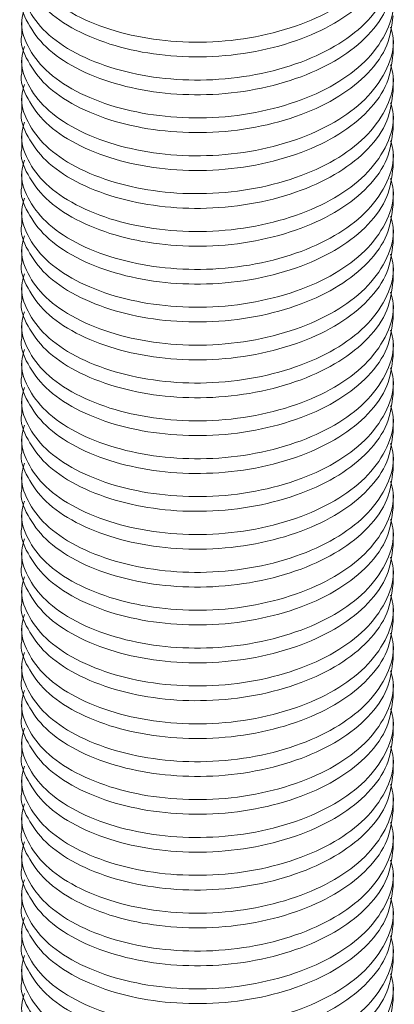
# Model space of a CAD drawing. Header units: millimetres. Extents: x 8 to 270, y 10 to 208.
# Tile 13 of 14: x 146.8 to 150.03, y 156.48 to 164.97. Entities that reach past the tile are written whole.
import ezdxf

# ---------------------------------------------------------------- set-up
doc = ezdxf.new("R2010")
doc.units = ezdxf.units.MM

msp = doc.modelspace()

# ---------------------------------------------------------------- linework, layer by layer
at = {"color": 7, "linetype": 'Continuous', "lineweight": 15}
for p, q in [((146.8217, 164.9677), (146.8217, 164.8408)), ((150.0217, 164.6775), (150.0217, 164.8043)), ((146.8217, 164.641), (146.8217, 164.5142)), ((150.0217, 164.3509), (150.0217, 164.4777)), ((146.8217, 164.3144), (146.8217, 164.1876)), ((150.0217, 164.0243), (150.0217, 164.1511)), ((146.8217, 163.9878), (146.8217, 163.861)), ((150.0217, 163.6977), (150.0217, 163.8245)), ((146.8217, 163.6612), (146.8217, 163.5344)), ((150.0217, 163.371), (150.0217, 163.4979)), ((146.8217, 163.3346), (146.8217, 163.2077)), ((150.0217, 163.0444), (150.0217, 163.1713)), ((146.8217, 163.008), (146.8217, 162.8811)), ((150.0217, 162.7178), (150.0217, 162.8446)), ((146.8217, 162.6813), (146.8217, 162.5545)), ((150.0217, 162.3912), (150.0217, 162.518)), ((146.8217, 162.3547), (146.8217, 162.2279)), ((150.0217, 162.0646), (150.0217, 162.1914)), ((146.8217, 162.0281), (146.8217, 161.9013)), ((150.0217, 161.738), (150.0217, 161.8648)), ((146.8217, 161.7015), (146.8217, 161.5747)), ((150.0217, 161.4114), (150.0217, 161.5382)), ((146.8217, 161.3749), (146.8217, 161.248)), ((150.0217, 161.0847), (150.0217, 161.2116)), ((146.8217, 161.0483), (146.8217, 160.9214)), ((150.0217, 160.7581), (150.0217, 160.8849)), ((146.8217, 160.7216), (146.8217, 160.5948)), ((150.0217, 160.4315), (150.0217, 160.5583)), ((146.8217, 160.395), (146.8217, 160.2682)), ((150.0217, 160.1049), (150.0217, 160.2317)), ((146.8217, 160.0684), (146.8217, 159.9416)), ((150.0217, 159.7783), (150.0217, 159.9051)), ((146.8217, 159.7418), (146.8217, 159.615)), ((150.0217, 159.4517), (150.0217, 159.5785)), ((146.8217, 159.4152), (146.8217, 159.2883)), ((150.0217, 159.125), (150.0217, 159.2519)), ((146.8217, 159.0886), (146.8217, 158.9617)), ((150.0217, 158.7984), (150.0217, 158.9252)), ((146.8217, 158.7619), (146.8217, 158.6351)), ((150.0217, 158.4718), (150.0217, 158.5986)), ((146.8217, 158.4353), (146.8217, 158.3085)), ((150.0217, 158.1452), (150.0217, 158.272)), ((146.8217, 158.1087), (146.8217, 157.9819)), ((150.0217, 157.8186), (150.0217, 157.9454)), ((146.8217, 157.7821), (146.8217, 157.6553)), ((150.0217, 157.492), (150.0217, 157.6188)), ((146.8217, 157.4555), (146.8217, 157.3286)), ((150.0217, 157.1653), (150.0217, 157.2922)), ((146.8217, 157.1289), (146.8217, 157.002)), ((150.0217, 156.8387), (150.0217, 156.9656)), ((146.8217, 156.8022), (146.8217, 156.6754)), ((150.0217, 156.5121), (150.0217, 156.6389))]:
    msp.add_line(p, q, dxfattribs=at)
for points, knots in [([(146.8459, 165.7184), (146.8356, 165.6846), (146.8028, 165.5774), (146.863, 165.392), (147.0178, 165.181), (147.2772, 165.0003), (147.6147, 164.8658), (148.0031, 164.7864), (148.4192, 164.767), (148.8408, 164.8129), (149.2332, 164.9217), (149.5654, 165.0825), (149.8231, 165.2874), (149.9813, 165.5279), (150.0412, 165.7361), (150.0091, 165.854), (150.0002, 165.8866)], [0, 0, 0, 0, 0.03511, 0.111642, 0.188174, 0.267414, 0.346654, 0.423186, 0.499718, 0.578958, 0.658199, 0.73473, 0.811262, 0.890502, 0.969743, 1, 1, 1, 1]), ([(150.0208, 165.6574), (150.0106, 165.5721), (149.9899, 165.4), (149.8207, 165.1604), (149.566, 164.9557), (149.233, 164.7949), (148.8408, 164.686), (148.4192, 164.6402), (148.0031, 164.6595), (147.6146, 164.739), (147.2775, 164.8735), (147.0166, 165.0543), (146.8673, 165.265), (146.8042, 165.4177), (146.8224, 165.4927), (146.8227, 165.494)], [0, 0, 0, 0, 0.083338, 0.16812, 0.250005, 0.331889, 0.416671, 0.501454, 0.583338, 0.665222, 0.750005, 0.834787, 0.916671, 0.998556, 1, 1, 1, 1]), ([(146.8459, 165.3917), (146.8356, 165.358), (146.8028, 165.2508), (146.863, 165.0654), (147.0178, 164.8544), (147.2772, 164.6737), (147.6147, 164.5392), (148.0031, 164.4598), (148.4192, 164.4404), (148.8408, 164.4863), (149.2332, 164.5951), (149.5654, 164.7559), (149.8231, 164.9608), (149.9813, 165.2013), (150.0412, 165.4095), (150.0091, 165.5274), (150.0002, 165.56)], [0, 0, 0, 0, 0.03511, 0.111642, 0.188174, 0.267414, 0.346654, 0.423186, 0.499718, 0.578958, 0.658199, 0.73473, 0.811262, 0.890502, 0.969743, 1, 1, 1, 1]), ([(150.0208, 165.3308), (150.0106, 165.2455), (149.9899, 165.0734), (149.8207, 164.8338), (149.566, 164.6291), (149.233, 164.4683), (148.8408, 164.3594), (148.4192, 164.3135), (148.0031, 164.3329), (147.6146, 164.4124), (147.2775, 164.5469), (147.0166, 164.7276), (146.8673, 164.9384), (146.8042, 165.0911), (146.8224, 165.1661), (146.8227, 165.1674)], [0, 0, 0, 0, 0.083338, 0.16812, 0.250005, 0.331889, 0.416671, 0.501454, 0.583338, 0.665222, 0.750005, 0.834787, 0.916671, 0.998556, 1, 1, 1, 1]), ([(146.8459, 165.0651), (146.8356, 165.0314), (146.8028, 164.9242), (146.863, 164.7388), (147.0178, 164.5278), (147.2772, 164.3471), (147.6147, 164.2126), (148.0031, 164.1331), (148.4192, 164.1138), (148.8408, 164.1596), (149.2332, 164.2685), (149.5654, 164.4293), (149.8231, 164.6341), (149.9813, 164.8746), (150.0412, 165.0829), (150.0091, 165.2008), (150.0002, 165.2334)], [0, 0, 0, 0, 0.03511, 0.111642, 0.188174, 0.267414, 0.346654, 0.423186, 0.499718, 0.578958, 0.658199, 0.73473, 0.811262, 0.890502, 0.969743, 1, 1, 1, 1]), ([(150.0208, 165.0042), (150.0106, 164.9189), (149.9899, 164.7468), (149.8207, 164.5072), (149.566, 164.3025), (149.233, 164.1417), (148.8408, 164.0328), (148.4192, 163.9869), (148.0031, 164.0063), (147.6146, 164.0858), (147.2775, 164.2202), (147.0166, 164.401), (146.8673, 164.6118), (146.8042, 164.7645), (146.8224, 164.8395), (146.8227, 164.8408)], [0, 0, 0, 0, 0.083338, 0.16812, 0.250005, 0.331889, 0.416671, 0.501454, 0.583338, 0.665222, 0.750005, 0.834787, 0.916671, 0.998556, 1, 1, 1, 1]), ([(146.8459, 164.7385), (146.8356, 164.7048), (146.8028, 164.5976), (146.863, 164.4122), (147.0178, 164.2012), (147.2772, 164.0205), (147.6147, 163.886), (148.0031, 163.8065), (148.4192, 163.7871), (148.8408, 163.833), (149.2332, 163.9419), (149.5654, 164.1026), (149.8231, 164.3075), (149.9813, 164.548), (150.0412, 164.7563), (150.0091, 164.8742), (150.0002, 164.9067)], [0, 0, 0, 0, 0.03511, 0.111642, 0.188174, 0.267414, 0.346654, 0.423186, 0.499718, 0.578958, 0.658199, 0.73473, 0.811262, 0.890502, 0.969743, 1, 1, 1, 1]), ([(150.0208, 164.6776), (150.0106, 164.5923), (149.9899, 164.4202), (149.8207, 164.1806), (149.566, 163.9758), (149.233, 163.815), (148.8408, 163.7062), (148.4192, 163.6603), (148.0031, 163.6797), (147.6146, 163.7591), (147.2775, 163.8936), (147.0166, 164.0744), (146.8673, 164.2852), (146.8042, 164.4378), (146.8224, 164.5128), (146.8227, 164.5141)], [0, 0, 0, 0, 0.083338, 0.16812, 0.250005, 0.331889, 0.416671, 0.501454, 0.583338, 0.665222, 0.750005, 0.834787, 0.916671, 0.998556, 1, 1, 1, 1]), ([(146.8459, 164.4119), (146.8356, 164.3782), (146.8028, 164.2709), (146.863, 164.0855), (147.0178, 163.8746), (147.2772, 163.6938), (147.6147, 163.5594), (148.0031, 163.4799), (148.4192, 163.4605), (148.8408, 163.5064), (149.2332, 163.6153), (149.5654, 163.776), (149.8231, 163.9809), (149.9813, 164.2214), (150.0412, 164.4297), (150.0091, 164.5476), (150.0002, 164.5801)], [0, 0, 0, 0, 0.03511, 0.111642, 0.188174, 0.267414, 0.346654, 0.423186, 0.499718, 0.578958, 0.658199, 0.73473, 0.811262, 0.890502, 0.969743, 1, 1, 1, 1]), ([(150.0208, 164.351), (150.0106, 164.2657), (149.9899, 164.0936), (149.8207, 163.854), (149.566, 163.6492), (149.233, 163.4884), (148.8408, 163.3796), (148.4192, 163.3337), (148.0031, 163.3531), (147.6146, 163.4325), (147.2775, 163.567), (147.0166, 163.7478), (146.8673, 163.9585), (146.8042, 164.1112), (146.8224, 164.1862), (146.8227, 164.1875)], [0, 0, 0, 0, 0.083338, 0.16812, 0.250005, 0.331889, 0.416671, 0.501454, 0.583338, 0.665222, 0.750005, 0.834787, 0.916671, 0.998556, 1, 1, 1, 1]), ([(146.8459, 164.0853), (146.8356, 164.0516), (146.8028, 163.9443), (146.863, 163.7589), (147.0178, 163.548), (147.2772, 163.3672), (147.6147, 163.2327), (148.0031, 163.1533), (148.4192, 163.1339), (148.8408, 163.1798), (149.2332, 163.2886), (149.5654, 163.4494), (149.8231, 163.6543), (149.9813, 163.8948), (150.0412, 164.1031), (150.0091, 164.2209), (150.0002, 164.2535)], [0, 0, 0, 0, 0.03511, 0.111642, 0.188174, 0.267414, 0.346654, 0.423186, 0.499718, 0.578958, 0.658199, 0.73473, 0.811262, 0.890502, 0.969743, 1, 1, 1, 1]), ([(150.0208, 164.0244), (150.0106, 163.939), (149.9899, 163.767), (149.8207, 163.5274), (149.566, 163.3226), (149.233, 163.1618), (148.8408, 163.053), (148.4192, 163.0071), (148.0031, 163.0265), (147.6146, 163.1059), (147.2775, 163.2404), (147.0166, 163.4212), (146.8673, 163.6319), (146.8042, 163.7846), (146.8224, 163.8596), (146.8227, 163.8609)], [0, 0, 0, 0, 0.083338, 0.16812, 0.250005, 0.331889, 0.416671, 0.501454, 0.583338, 0.665222, 0.750005, 0.834787, 0.916671, 0.998556, 1, 1, 1, 1]), ([(146.8459, 163.7587), (146.8356, 163.7249), (146.8028, 163.6177), (146.863, 163.4323), (147.0178, 163.2213), (147.2772, 163.0406), (147.6147, 162.9061), (148.0031, 162.8267), (148.4192, 162.8073), (148.8408, 162.8532), (149.2332, 162.962), (149.5654, 163.1228), (149.8231, 163.3277), (149.9813, 163.5682), (150.0412, 163.7764), (150.0091, 163.8943), (150.0002, 163.9269)], [0, 0, 0, 0, 0.0351101, 0.1116418, 0.1881735, 0.267414, 0.3466544, 0.4231861, 0.4997178, 0.5789582, 0.6581986, 0.7347304, 0.8112621, 0.8905025, 0.9697429, 1, 1, 1, 1]), ([(150.0208, 163.6977), (150.0106, 163.6124), (149.9899, 163.4403), (149.8207, 163.2007), (149.566, 162.996), (149.233, 162.8352), (148.8408, 162.7263), (148.4192, 162.6805), (148.0031, 162.6998), (147.6146, 162.7793), (147.2775, 162.9138), (147.0166, 163.0946), (146.8673, 163.3053), (146.8042, 163.458), (146.8224, 163.533), (146.8227, 163.5343)], [0, 0, 0, 0, 0.083338, 0.16812, 0.250005, 0.331889, 0.416671, 0.501454, 0.583338, 0.665222, 0.750005, 0.834787, 0.916671, 0.998556, 1, 1, 1, 1]), ([(146.8459, 163.432), (146.8356, 163.3983), (146.8028, 163.2911), (146.863, 163.1057), (147.0178, 162.8947), (147.2772, 162.714), (147.6147, 162.5795), (148.0031, 162.5001), (148.4192, 162.4807), (148.8408, 162.5266), (149.2332, 162.6354), (149.5654, 162.7962), (149.8231, 163.0011), (149.9813, 163.2416), (150.0412, 163.4498), (150.0091, 163.5677), (150.0002, 163.6003)], [0, 0, 0, 0, 0.03511, 0.111642, 0.188174, 0.267414, 0.346654, 0.423186, 0.499718, 0.578958, 0.658199, 0.73473, 0.811262, 0.890502, 0.969743, 1, 1, 1, 1]), ([(150.0208, 163.3711), (150.0106, 163.2858), (149.9899, 163.1137), (149.8207, 162.8741), (149.566, 162.6694), (149.233, 162.5086), (148.8408, 162.3997), (148.4192, 162.3538), (148.0031, 162.3732), (147.6146, 162.4527), (147.2775, 162.5872), (147.0166, 162.7679), (146.8673, 162.9787), (146.8042, 163.1314), (146.8224, 163.2064), (146.8227, 163.2077)], [0, 0, 0, 0, 0.083338, 0.16812, 0.250005, 0.331889, 0.416671, 0.501454, 0.583338, 0.665222, 0.750005, 0.834787, 0.916671, 0.998556, 1, 1, 1, 1]), ([(146.8459, 163.1054), (146.8356, 163.0717), (146.8028, 162.9645), (146.863, 162.7791), (147.0178, 162.5681), (147.2772, 162.3874), (147.6147, 162.2529), (148.0031, 162.1734), (148.4192, 162.1541), (148.8408, 162.1999), (149.2332, 162.3088), (149.5654, 162.4696), (149.8231, 162.6744), (149.9813, 162.9149), (150.0412, 163.1232), (150.0091, 163.2411), (150.0002, 163.2737)], [0, 0, 0, 0, 0.03511, 0.111642, 0.188174, 0.267414, 0.346654, 0.423186, 0.499718, 0.578958, 0.658199, 0.73473, 0.811262, 0.890502, 0.969743, 1, 1, 1, 1]), ([(150.0208, 163.0445), (150.0106, 162.9592), (149.9899, 162.7871), (149.8207, 162.5475), (149.566, 162.3428), (149.233, 162.182), (148.8408, 162.0731), (148.4192, 162.0272), (148.0031, 162.0466), (147.6146, 162.1261), (147.2775, 162.2605), (147.0166, 162.4413), (146.8673, 162.6521), (146.8042, 162.8048), (146.8224, 162.8798), (146.8227, 162.8811)], [0, 0, 0, 0, 0.083338, 0.16812, 0.250005, 0.331889, 0.416671, 0.501454, 0.583338, 0.665222, 0.750005, 0.834787, 0.916671, 0.998556, 1, 1, 1, 1]), ([(146.8459, 162.7788), (146.8356, 162.7451), (146.8028, 162.6379), (146.863, 162.4525), (147.0178, 162.2415), (147.2772, 162.0608), (147.6147, 161.9263), (148.0031, 161.8468), (148.4192, 161.8274), (148.8408, 161.8733), (149.2332, 161.9822), (149.5654, 162.143), (149.8231, 162.3478), (149.9813, 162.5883), (150.0412, 162.7966), (150.0091, 162.9145), (150.0002, 162.947)], [0, 0, 0, 0, 0.03511, 0.111642, 0.188174, 0.267414, 0.346654, 0.423186, 0.499718, 0.578958, 0.658199, 0.73473, 0.811262, 0.890502, 0.969743, 1, 1, 1, 1]), ([(150.0208, 162.7179), (150.0106, 162.6326), (149.9899, 162.4605), (149.8207, 162.2209), (149.566, 162.0161), (149.233, 161.8553), (148.8408, 161.7465), (148.4192, 161.7006), (148.0031, 161.72), (147.6146, 161.7994), (147.2775, 161.9339), (147.0166, 162.1147), (146.8673, 162.3255), (146.8042, 162.4781), (146.8224, 162.5531), (146.8227, 162.5544)], [0, 0, 0, 0, 0.083338, 0.16812, 0.250005, 0.331889, 0.416671, 0.501454, 0.583338, 0.665222, 0.750005, 0.834787, 0.916671, 0.998556, 1, 1, 1, 1]), ([(146.8459, 162.4522), (146.8356, 162.4185), (146.8028, 162.3112), (146.863, 162.1258), (147.0178, 161.9149), (147.2772, 161.7342), (147.6147, 161.5997), (148.0031, 161.5202), (148.4192, 161.5008), (148.8408, 161.5467), (149.2332, 161.6556), (149.5654, 161.8163), (149.8231, 162.0212), (149.9813, 162.2617), (150.0412, 162.47), (150.0091, 162.5879), (150.0002, 162.6204)], [0, 0, 0, 0, 0.03511, 0.111642, 0.188174, 0.267414, 0.346654, 0.423186, 0.499718, 0.578958, 0.658199, 0.73473, 0.811262, 0.890502, 0.969743, 1, 1, 1, 1]), ([(150.0208, 162.3913), (150.0106, 162.306), (149.9899, 162.1339), (149.8207, 161.8943), (149.566, 161.6895), (149.233, 161.5287), (148.8408, 161.4199), (148.4192, 161.374), (148.0031, 161.3934), (147.6146, 161.4728), (147.2775, 161.6073), (147.0166, 161.7881), (146.8673, 161.9988), (146.8042, 162.1515), (146.8224, 162.2265), (146.8227, 162.2278)], [0, 0, 0, 0, 0.083338, 0.16812, 0.250005, 0.331889, 0.416671, 0.501454, 0.583338, 0.665222, 0.750005, 0.834787, 0.916671, 0.998556, 1, 1, 1, 1]), ([(146.8459, 162.1256), (146.8356, 162.0919), (146.8028, 161.9846), (146.863, 161.7992), (147.0178, 161.5883), (147.2772, 161.4075), (147.6147, 161.273), (148.0031, 161.1936), (148.4192, 161.1742), (148.8408, 161.2201), (149.2332, 161.3289), (149.5654, 161.4897), (149.8231, 161.6946), (149.9813, 161.9351), (150.0412, 162.1434), (150.0091, 162.2612), (150.0002, 162.2938)], [0, 0, 0, 0, 0.03511, 0.111642, 0.188174, 0.267414, 0.346654, 0.423186, 0.499718, 0.578958, 0.658199, 0.73473, 0.811262, 0.890502, 0.969743, 1, 1, 1, 1]), ([(150.0208, 162.0647), (150.0106, 161.9794), (149.9899, 161.8073), (149.8207, 161.5677), (149.566, 161.3629), (149.233, 161.2021), (148.8408, 161.0933), (148.4192, 161.0474), (148.0031, 161.0668), (147.6146, 161.1462), (147.2775, 161.2807), (147.0166, 161.4615), (146.8673, 161.6722), (146.8042, 161.8249), (146.8224, 161.8999), (146.8227, 161.9012)], [0, 0, 0, 0, 0.083338, 0.16812, 0.250005, 0.331889, 0.416671, 0.501454, 0.583338, 0.665222, 0.750005, 0.834787, 0.916671, 0.998556, 1, 1, 1, 1]), ([(146.8459, 161.799), (146.8356, 161.7652), (146.8028, 161.658), (146.863, 161.4726), (147.0178, 161.2616), (147.2772, 161.0809), (147.6147, 160.9464), (148.0031, 160.867), (148.4192, 160.8476), (148.8408, 160.8935), (149.2332, 161.0023), (149.5654, 161.1631), (149.8231, 161.368), (149.9813, 161.6085), (150.0412, 161.8167), (150.0091, 161.9346), (150.0002, 161.9672)], [0, 0, 0, 0, 0.0351101, 0.1116418, 0.1881735, 0.267414, 0.3466544, 0.4231861, 0.4997178, 0.5789582, 0.6581986, 0.7347304, 0.8112621, 0.8905025, 0.9697429, 1, 1, 1, 1]), ([(150.0208, 161.738), (150.0106, 161.6527), (149.9899, 161.4806), (149.8207, 161.241), (149.566, 161.0363), (149.233, 160.8755), (148.8408, 160.7666), (148.4192, 160.7208), (148.0031, 160.7401), (147.6146, 160.8196), (147.2775, 160.9541), (147.0166, 161.1349), (146.8673, 161.3456), (146.8042, 161.4983), (146.8224, 161.5733), (146.8227, 161.5746)], [0, 0, 0, 0, 0.083338, 0.16812, 0.250005, 0.331889, 0.416671, 0.501454, 0.583338, 0.665222, 0.750005, 0.834787, 0.916671, 0.998556, 1, 1, 1, 1]), ([(146.8459, 161.4723), (146.8356, 161.4386), (146.8028, 161.3314), (146.863, 161.146), (147.0178, 160.935), (147.2772, 160.7543), (147.6147, 160.6198), (148.0031, 160.5404), (148.4192, 160.521), (148.8408, 160.5669), (149.2332, 160.6757), (149.5654, 160.8365), (149.8231, 161.0414), (149.9813, 161.2819), (150.0412, 161.4901), (150.0091, 161.608), (150.0002, 161.6406)], [0, 0, 0, 0, 0.03511, 0.111642, 0.188174, 0.267414, 0.346654, 0.423186, 0.499718, 0.578958, 0.658199, 0.73473, 0.811262, 0.890502, 0.969743, 1, 1, 1, 1]), ([(150.0208, 161.4114), (150.0106, 161.3261), (149.9899, 161.154), (149.8207, 160.9144), (149.566, 160.7097), (149.233, 160.5489), (148.8408, 160.44), (148.4192, 160.3941), (148.0031, 160.4135), (147.6146, 160.493), (147.2775, 160.6275), (147.0166, 160.8082), (146.8673, 161.019), (146.8042, 161.1717), (146.8224, 161.2467), (146.8227, 161.248)], [0, 0, 0, 0, 0.083338, 0.16812, 0.250005, 0.331889, 0.416671, 0.501454, 0.583338, 0.665222, 0.750005, 0.834787, 0.916671, 0.998556, 1, 1, 1, 1]), ([(146.8459, 161.1457), (146.8356, 161.112), (146.8028, 161.0048), (146.863, 160.8194), (147.0178, 160.6084), (147.2772, 160.4277), (147.6147, 160.2932), (148.0031, 160.2137), (148.4192, 160.1944), (148.8408, 160.2402), (149.2332, 160.3491), (149.5654, 160.5099), (149.8231, 160.7147), (149.9813, 160.9552), (150.0412, 161.1635), (150.0091, 161.2814), (150.0002, 161.314)], [0, 0, 0, 0, 0.03511, 0.111642, 0.188174, 0.267414, 0.346654, 0.423186, 0.499718, 0.578958, 0.658199, 0.73473, 0.811262, 0.890502, 0.969743, 1, 1, 1, 1]), ([(150.0208, 161.0848), (150.0106, 160.9995), (149.9899, 160.8274), (149.8207, 160.5878), (149.566, 160.3831), (149.233, 160.2223), (148.8408, 160.1134), (148.4192, 160.0675), (148.0031, 160.0869), (147.6146, 160.1664), (147.2775, 160.3008), (147.0166, 160.4816), (146.8673, 160.6924), (146.8042, 160.8451), (146.8224, 160.9201), (146.8227, 160.9214)], [0, 0, 0, 0, 0.083338, 0.16812, 0.250005, 0.331889, 0.416671, 0.501454, 0.583338, 0.665222, 0.750005, 0.834787, 0.916671, 0.998556, 1, 1, 1, 1]), ([(146.8459, 160.8191), (146.8356, 160.7854), (146.8028, 160.6782), (146.863, 160.4928), (147.0178, 160.2818), (147.2772, 160.1011), (147.6147, 159.9666), (148.0031, 159.8871), (148.4192, 159.8677), (148.8408, 159.9136), (149.2332, 160.0225), (149.5654, 160.1833), (149.8231, 160.3881), (149.9813, 160.6286), (150.0412, 160.8369), (150.0091, 160.9548), (150.0002, 160.9873)], [0, 0, 0, 0, 0.03511, 0.111642, 0.188174, 0.267414, 0.346654, 0.423186, 0.499718, 0.578958, 0.658199, 0.73473, 0.811262, 0.890502, 0.969743, 1, 1, 1, 1]), ([(150.0208, 160.7582), (150.0106, 160.6729), (149.9899, 160.5008), (149.8207, 160.2612), (149.566, 160.0565), (149.233, 159.8956), (148.8408, 159.7868), (148.4192, 159.7409), (148.0031, 159.7603), (147.6146, 159.8397), (147.2775, 159.9742), (147.0166, 160.155), (146.8673, 160.3658), (146.8042, 160.5184), (146.8224, 160.5934), (146.8227, 160.5947)], [0, 0, 0, 0, 0.083338, 0.1681204, 0.2500046, 0.3318889, 0.4166713, 0.5014537, 0.583338, 0.6652222, 0.7500046, 0.834787, 0.9166713, 0.9985556, 1, 1, 1, 1]), ([(146.8459, 160.4925), (146.8356, 160.4588), (146.8028, 160.3515), (146.863, 160.1661), (147.0178, 159.9552), (147.2772, 159.7745), (147.6147, 159.64), (148.0031, 159.5605), (148.4192, 159.5411), (148.8408, 159.587), (149.2332, 159.6959), (149.5654, 159.8566), (149.8231, 160.0615), (149.9813, 160.302), (150.0412, 160.5103), (150.0091, 160.6282), (150.0002, 160.6607)], [0, 0, 0, 0, 0.03511, 0.111642, 0.188174, 0.267414, 0.346654, 0.423186, 0.499718, 0.578958, 0.658199, 0.73473, 0.811262, 0.890502, 0.969743, 1, 1, 1, 1]), ([(150.0208, 160.4316), (150.0106, 160.3463), (149.9899, 160.1742), (149.8207, 159.9346), (149.566, 159.7298), (149.233, 159.569), (148.8408, 159.4602), (148.4192, 159.4143), (148.0031, 159.4337), (147.6146, 159.5131), (147.2775, 159.6476), (147.0166, 159.8284), (146.8673, 160.0391), (146.8042, 160.1918), (146.8224, 160.2668), (146.8227, 160.2681)], [0, 0, 0, 0, 0.083338, 0.16812, 0.250005, 0.331889, 0.416671, 0.501454, 0.583338, 0.665222, 0.750005, 0.834787, 0.916671, 0.998556, 1, 1, 1, 1]), ([(146.8459, 160.1659), (146.8356, 160.1322), (146.8028, 160.0249), (146.863, 159.8395), (147.0178, 159.6286), (147.2772, 159.4478), (147.6147, 159.3133), (148.0031, 159.2339), (148.4192, 159.2145), (148.8408, 159.2604), (149.2332, 159.3692), (149.5654, 159.53), (149.8231, 159.7349), (149.9813, 159.9754), (150.0412, 160.1837), (150.0091, 160.3015), (150.0002, 160.3341)], [0, 0, 0, 0, 0.03511, 0.111642, 0.188174, 0.267414, 0.346654, 0.423186, 0.499718, 0.578958, 0.658199, 0.73473, 0.811262, 0.890502, 0.969743, 1, 1, 1, 1]), ([(150.0208, 160.105), (150.0106, 160.0197), (149.9899, 159.8476), (149.8207, 159.608), (149.566, 159.4032), (149.233, 159.2424), (148.8408, 159.1336), (148.4192, 159.0877), (148.0031, 159.1071), (147.6146, 159.1865), (147.2775, 159.321), (147.0166, 159.5018), (146.8673, 159.7125), (146.8042, 159.8652), (146.8224, 159.9402), (146.8227, 159.9415)], [0, 0, 0, 0, 0.083338, 0.16812, 0.250005, 0.331889, 0.416671, 0.501454, 0.583338, 0.665222, 0.750005, 0.834787, 0.916671, 0.998556, 1, 1, 1, 1]), ([(146.8459, 159.8393), (146.8356, 159.8055), (146.8028, 159.6983), (146.863, 159.5129), (147.0178, 159.3019), (147.2772, 159.1212), (147.6147, 158.9867), (148.0031, 158.9073), (148.4192, 158.8879), (148.8408, 158.9338), (149.2332, 159.0426), (149.5654, 159.2034), (149.8231, 159.4083), (149.9813, 159.6488), (150.0412, 159.8571), (150.0091, 159.9749), (150.0002, 160.0075)], [0, 0, 0, 0, 0.03511, 0.111642, 0.188174, 0.267414, 0.346654, 0.423186, 0.499718, 0.578958, 0.658199, 0.73473, 0.811262, 0.890502, 0.969743, 1, 1, 1, 1]), ([(150.0208, 159.7783), (150.0106, 159.693), (149.9899, 159.521), (149.8207, 159.2814), (149.566, 159.0766), (149.233, 158.9158), (148.8408, 158.8069), (148.4192, 158.7611), (148.0031, 158.7804), (147.6146, 158.8599), (147.2775, 158.9944), (147.0166, 159.1752), (146.8673, 159.3859), (146.8042, 159.5386), (146.8224, 159.6136), (146.8227, 159.6149)], [0, 0, 0, 0, 0.083338, 0.1681204, 0.2500046, 0.3318889, 0.4166713, 0.5014537, 0.583338, 0.6652222, 0.7500046, 0.834787, 0.9166713, 0.9985556, 1, 1, 1, 1]), ([(146.8459, 159.5126), (146.8356, 159.4789), (146.8028, 159.3717), (146.863, 159.1863), (147.0178, 158.9753), (147.2772, 158.7946), (147.6147, 158.6601), (148.0031, 158.5807), (148.4192, 158.5613), (148.8408, 158.6072), (149.2332, 158.716), (149.5654, 158.8768), (149.8231, 159.0817), (149.9813, 159.3222), (150.0412, 159.5304), (150.0091, 159.6483), (150.0002, 159.6809)], [0, 0, 0, 0, 0.03511, 0.111642, 0.188174, 0.267414, 0.346654, 0.423186, 0.499718, 0.578958, 0.658199, 0.73473, 0.811262, 0.890502, 0.969743, 1, 1, 1, 1]), ([(150.0208, 159.4517), (150.0106, 159.3664), (149.9899, 159.1943), (149.8207, 158.9547), (149.566, 158.75), (149.233, 158.5892), (148.8408, 158.4803), (148.4192, 158.4344), (148.0031, 158.4538), (147.6146, 158.5333), (147.2775, 158.6678), (147.0166, 158.8485), (146.8673, 159.0593), (146.8042, 159.212), (146.8224, 159.287), (146.8227, 159.2883)], [0, 0, 0, 0, 0.083338, 0.16812, 0.250005, 0.331889, 0.416671, 0.501454, 0.583338, 0.665222, 0.750005, 0.834787, 0.916671, 0.998556, 1, 1, 1, 1]), ([(146.8459, 159.186), (146.8356, 159.1523), (146.8028, 159.0451), (146.863, 158.8597), (147.0178, 158.6487), (147.2772, 158.468), (147.6147, 158.3335), (148.0031, 158.254), (148.4192, 158.2347), (148.8408, 158.2805), (149.2332, 158.3894), (149.5654, 158.5502), (149.8231, 158.755), (149.9813, 158.9955), (150.0412, 159.2038), (150.0091, 159.3217), (150.0002, 159.3543)], [0, 0, 0, 0, 0.03511, 0.111642, 0.188174, 0.267414, 0.346654, 0.423186, 0.499718, 0.578958, 0.658199, 0.73473, 0.811262, 0.890502, 0.969743, 1, 1, 1, 1]), ([(150.0208, 159.1251), (150.0106, 159.0398), (149.9899, 158.8677), (149.8207, 158.6281), (149.566, 158.4234), (149.233, 158.2626), (148.8408, 158.1537), (148.4192, 158.1078), (148.0031, 158.1272), (147.6146, 158.2067), (147.2775, 158.3411), (147.0166, 158.5219), (146.8673, 158.7327), (146.8042, 158.8854), (146.8224, 158.9604), (146.8227, 158.9617)], [0, 0, 0, 0, 0.083338, 0.16812, 0.250005, 0.331889, 0.416671, 0.501454, 0.583338, 0.665222, 0.750005, 0.834787, 0.916671, 0.998556, 1, 1, 1, 1]), ([(146.8459, 158.8594), (146.8356, 158.8257), (146.8028, 158.7185), (146.863, 158.5331), (147.0178, 158.3221), (147.2772, 158.1414), (147.6147, 158.0069), (148.0031, 157.9274), (148.4192, 157.908), (148.8408, 157.9539), (149.2332, 158.0628), (149.5654, 158.2236), (149.8231, 158.4284), (149.9813, 158.6689), (150.0412, 158.8772), (150.0091, 158.9951), (150.0002, 159.0277)], [0, 0, 0, 0, 0.0351101, 0.1116418, 0.1881735, 0.267414, 0.3466544, 0.4231861, 0.4997178, 0.5789582, 0.6581986, 0.7347304, 0.8112621, 0.8905025, 0.9697429, 1, 1, 1, 1]), ([(150.0208, 158.7985), (150.0106, 158.7132), (149.9899, 158.5411), (149.8207, 158.3015), (149.566, 158.0968), (149.233, 157.9359), (148.8408, 157.8271), (148.4192, 157.7812), (148.0031, 157.8006), (147.6146, 157.88), (147.2775, 158.0145), (147.0166, 158.1953), (146.8673, 158.4061), (146.8042, 158.5587), (146.8224, 158.6337), (146.8227, 158.635)], [0, 0, 0, 0, 0.083338, 0.16812, 0.250005, 0.331889, 0.416671, 0.501454, 0.583338, 0.665222, 0.750005, 0.834787, 0.916671, 0.998556, 1, 1, 1, 1]), ([(146.8459, 158.5328), (146.8356, 158.4991), (146.8028, 158.3918), (146.863, 158.2064), (147.0178, 157.9955), (147.2772, 157.8148), (147.6147, 157.6803), (148.0031, 157.6008), (148.4192, 157.5814), (148.8408, 157.6273), (149.2332, 157.7362), (149.5654, 157.8969), (149.8231, 158.1018), (149.9813, 158.3423), (150.0412, 158.5506), (150.0091, 158.6685), (150.0002, 158.701)], [0, 0, 0, 0, 0.0351101, 0.1116418, 0.1881735, 0.267414, 0.3466544, 0.4231861, 0.4997178, 0.5789582, 0.6581986, 0.7347304, 0.8112621, 0.8905025, 0.9697429, 1, 1, 1, 1]), ([(150.0208, 158.4719), (150.0106, 158.3866), (149.9899, 158.2145), (149.8207, 157.9749), (149.566, 157.7701), (149.233, 157.6093), (148.8408, 157.5005), (148.4192, 157.4546), (148.0031, 157.474), (147.6146, 157.5534), (147.2775, 157.6879), (147.0166, 157.8687), (146.8673, 158.0794), (146.8042, 158.2321), (146.8224, 158.3071), (146.8227, 158.3084)], [0, 0, 0, 0, 0.083338, 0.1681204, 0.2500046, 0.3318889, 0.4166713, 0.5014537, 0.583338, 0.6652222, 0.7500046, 0.834787, 0.9166713, 0.9985556, 1, 1, 1, 1]), ([(146.8459, 158.2062), (146.8356, 158.1725), (146.8028, 158.0652), (146.863, 157.8798), (147.0178, 157.6689), (147.2772, 157.4881), (147.6147, 157.3536), (148.0031, 157.2742), (148.4192, 157.2548), (148.8408, 157.3007), (149.2332, 157.4095), (149.5654, 157.5703), (149.8231, 157.7752), (149.9813, 158.0157), (150.0412, 158.224), (150.0091, 158.3418), (150.0002, 158.3744)], [0, 0, 0, 0, 0.03511, 0.111642, 0.188174, 0.267414, 0.346654, 0.423186, 0.499718, 0.578958, 0.658199, 0.73473, 0.811262, 0.890502, 0.969743, 1, 1, 1, 1]), ([(150.0208, 158.1453), (150.0106, 158.06), (149.9899, 157.8879), (149.8207, 157.6483), (149.566, 157.4435), (149.233, 157.2827), (148.8408, 157.1739), (148.4192, 157.128), (148.0031, 157.1474), (147.6146, 157.2268), (147.2775, 157.3613), (147.0166, 157.5421), (146.8673, 157.7528), (146.8042, 157.9055), (146.8224, 157.9805), (146.8227, 157.9818)], [0, 0, 0, 0, 0.083338, 0.16812, 0.250005, 0.331889, 0.416671, 0.501454, 0.583338, 0.665222, 0.750005, 0.834787, 0.916671, 0.998556, 1, 1, 1, 1]), ([(146.8459, 157.8796), (146.8356, 157.8458), (146.8028, 157.7386), (146.863, 157.5532), (147.0178, 157.3422), (147.2772, 157.1615), (147.6147, 157.027), (148.0031, 156.9476), (148.4192, 156.9282), (148.8408, 156.9741), (149.2332, 157.0829), (149.5654, 157.2437), (149.8231, 157.4486), (149.9813, 157.6891), (150.0412, 157.8974), (150.0091, 158.0152), (150.0002, 158.0478)], [0, 0, 0, 0, 0.03511, 0.111642, 0.188174, 0.267414, 0.346654, 0.423186, 0.499718, 0.578958, 0.658199, 0.73473, 0.811262, 0.890502, 0.969743, 1, 1, 1, 1]), ([(150.0208, 157.8186), (150.0106, 157.7333), (149.9899, 157.5613), (149.8207, 157.3217), (149.566, 157.1169), (149.233, 156.9561), (148.8408, 156.8472), (148.4192, 156.8014), (148.0031, 156.8208), (147.6146, 156.9002), (147.2775, 157.0347), (147.0166, 157.2155), (146.8673, 157.4262), (146.8042, 157.5789), (146.8224, 157.6539), (146.8227, 157.6552)], [0, 0, 0, 0, 0.083338, 0.16812, 0.250005, 0.331889, 0.416671, 0.501454, 0.583338, 0.665222, 0.750005, 0.834787, 0.916671, 0.998556, 1, 1, 1, 1]), ([(146.8459, 157.5529), (146.8356, 157.5192), (146.8028, 157.412), (146.863, 157.2266), (147.0178, 157.0156), (147.2772, 156.8349), (147.6147, 156.7004), (148.0031, 156.621), (148.4192, 156.6016), (148.8408, 156.6475), (149.2332, 156.7563), (149.5654, 156.9171), (149.8231, 157.122), (149.9813, 157.3625), (150.0412, 157.5707), (150.0091, 157.6886), (150.0002, 157.7212)], [0, 0, 0, 0, 0.03511, 0.111642, 0.188174, 0.267414, 0.346654, 0.423186, 0.499718, 0.578958, 0.658199, 0.73473, 0.811262, 0.890502, 0.969743, 1, 1, 1, 1]), ([(150.0208, 157.492), (150.0106, 157.4067), (149.9899, 157.2346), (149.8207, 156.995), (149.566, 156.7903), (149.233, 156.6295), (148.8408, 156.5206), (148.4192, 156.4748), (148.0031, 156.4941), (147.6146, 156.5736), (147.2775, 156.7081), (147.0166, 156.8889), (146.8673, 157.0996), (146.8042, 157.2523), (146.8224, 157.3273), (146.8227, 157.3286)], [0, 0, 0, 0, 0.083338, 0.1681204, 0.2500046, 0.3318889, 0.4166713, 0.5014537, 0.583338, 0.6652222, 0.7500046, 0.834787, 0.9166713, 0.9985556, 1, 1, 1, 1]), ([(146.8459, 157.2263), (146.8356, 157.1926), (146.8028, 157.0854), (146.863, 156.9), (147.0178, 156.689), (147.2772, 156.5083), (147.6147, 156.3738), (148.0031, 156.2943), (148.4192, 156.275), (148.8408, 156.3208), (149.2332, 156.4297), (149.5654, 156.5905), (149.8231, 156.7954), (149.9813, 157.0358), (150.0412, 157.2441), (150.0091, 157.362), (150.0002, 157.3946)], [0, 0, 0, 0, 0.03511, 0.111642, 0.188174, 0.267414, 0.346654, 0.423186, 0.499718, 0.578958, 0.658199, 0.73473, 0.811262, 0.890502, 0.969743, 1, 1, 1, 1]), ([(150.0208, 157.1654), (150.0106, 157.0801), (149.9899, 156.908), (149.8207, 156.6684), (149.566, 156.4637), (149.233, 156.3029), (148.8408, 156.194), (148.4192, 156.1481), (148.0031, 156.1675), (147.6146, 156.247), (147.2775, 156.3814), (147.0166, 156.5622), (146.8673, 156.773), (146.8042, 156.9257), (146.8224, 157.0007), (146.8227, 157.002)], [0, 0, 0, 0, 0.083338, 0.1681204, 0.2500046, 0.3318889, 0.4166713, 0.5014537, 0.583338, 0.6652222, 0.7500046, 0.834787, 0.9166713, 0.9985556, 1, 1, 1, 1]), ([(146.8459, 156.8997), (146.8356, 156.866), (146.8028, 156.7588), (146.863, 156.5734), (147.0178, 156.3624), (147.2772, 156.1817), (147.6147, 156.0472), (148.0031, 155.9677), (148.4192, 155.9483), (148.8408, 155.9942), (149.2332, 156.1031), (149.5654, 156.2639), (149.8231, 156.4687), (149.9813, 156.7092), (150.0412, 156.9175), (150.0091, 157.0354), (150.0002, 157.068)], [0, 0, 0, 0, 0.03511, 0.111642, 0.188174, 0.267414, 0.346654, 0.423186, 0.499718, 0.578958, 0.658199, 0.73473, 0.811262, 0.890502, 0.969743, 1, 1, 1, 1]), ([(150.0208, 156.8388), (150.0106, 156.7535), (149.9899, 156.5814), (149.8207, 156.3418), (149.566, 156.1371), (149.233, 155.9762), (148.8408, 155.8674), (148.4192, 155.8215), (148.0031, 155.8409), (147.6146, 155.9204), (147.2775, 156.0548), (147.0166, 156.2356), (146.8673, 156.4464), (146.8042, 156.599), (146.8224, 156.674), (146.8227, 156.6753)], [0, 0, 0, 0, 0.083338, 0.16812, 0.250005, 0.331889, 0.416671, 0.501454, 0.583338, 0.665222, 0.750005, 0.834787, 0.916671, 0.998556, 1, 1, 1, 1]), ([(146.8459, 156.5731), (146.8356, 156.5394), (146.8028, 156.4321), (146.863, 156.2467), (147.0178, 156.0358), (147.2772, 155.8551), (147.6147, 155.7206), (148.0031, 155.6411), (148.4192, 155.6217), (148.8408, 155.6676), (149.2332, 155.7765), (149.5654, 155.9372), (149.8231, 156.1421), (149.9813, 156.3826), (150.0412, 156.5909), (150.0091, 156.7088), (150.0002, 156.7413)], [0, 0, 0, 0, 0.03511, 0.111642, 0.188174, 0.267414, 0.346654, 0.423186, 0.499718, 0.578958, 0.658199, 0.73473, 0.811262, 0.890502, 0.969743, 1, 1, 1, 1]), ([(150.0208, 156.5122), (150.0106, 156.4269), (149.9899, 156.2548), (149.8207, 156.0152), (149.566, 155.8104), (149.233, 155.6496), (148.8408, 155.5408), (148.4192, 155.4949), (148.0031, 155.5143), (147.6146, 155.5937), (147.2775, 155.7282), (147.0166, 155.909), (146.8673, 156.1197), (146.8042, 156.2724), (146.8224, 156.3474), (146.8227, 156.3487)], [0, 0, 0, 0, 0.083338, 0.16812, 0.250005, 0.331889, 0.416671, 0.501454, 0.583338, 0.665222, 0.750005, 0.834787, 0.916671, 0.998556, 1, 1, 1, 1])]:
    msp.add_open_spline(points, degree=3, knots=knots, dxfattribs=at)

doc.saveas('drawing.dxf')
